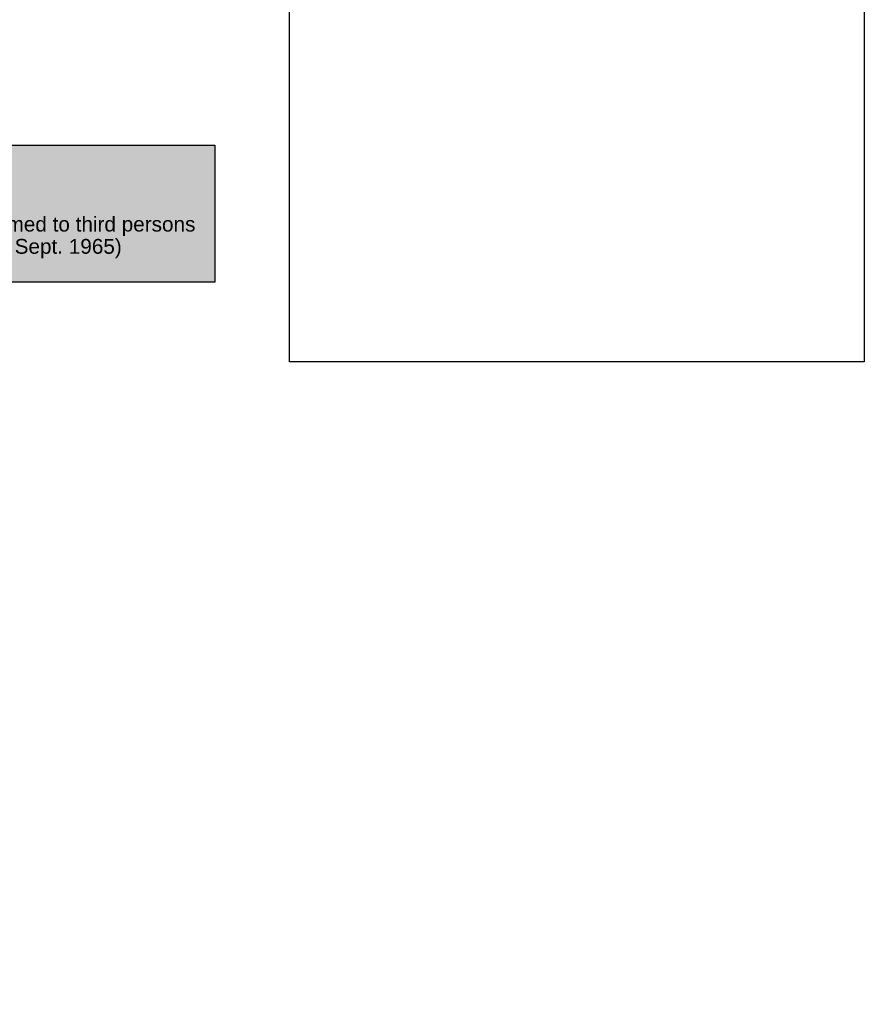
# Paper-space layout 'Invenitec-A4' of a CAD drawing. Header units: millimetres. Extents: x 1 to 296, y -85 to 208.
# Tile 6 of 10: x 182 to 296, y -85 to 48. Entities that reach past the tile are written whole.
import ezdxf
from ezdxf.entities.mleader import LeaderData, LeaderLine
from ezdxf.math import Vec2, Vec3

# ---------------------------------------------------------------- set-up
doc = ezdxf.new("R2010")
doc.units = ezdxf.units.MM
doc.layers.add('Default', color=7, linetype='Continuous')
picture_1 = doc.add_image_def('image1.jpg', size_in_pixel=(1363, 928))

# ---------------------------------------------------------------- blocks, each defined once
blk = doc.blocks.new('_Dot')
at = {"color": 0, "linetype": 'ByBlock', "lineweight": -2}
blk.add_line((-0.5, 0), (-1, 0), dxfattribs=at)
at = {"color": 0, "linetype": 'ByBlock', "const_width": 0.5}
blk.add_lwpolyline([(-0.25, 0, 1), (0.25, 0, 1)], format="xyb", close=True, dxfattribs=at)
blk = doc.blocks.new('Block1')
at = {"layer": 'Default', "linetype": 'Continuous'}
blk.add_hatch(color=7, dxfattribs=at).paths.add_polyline_path([(207.88, 0), (0, 0), (0, -18.48), (207.88, -18.48)])
at = {"layer": 'Default', "color": 7, "linetype": 'Continuous'}
for p, q in [((0, 0), (207.88, 0)), ((207.88, 0), (207.88, -18.48)), ((207.88, -18.48), (0, -18.48))]:
    blk.add_line(p, q, dxfattribs=at)
image = blk.add_image(picture_1, insert=(217.94, -29.22), size_in_units=(77.52, 52.78))
image.dxf.flags = 7
ml = blk.add_multileader_mtext('Standard', dxfattribs=at)
ml.set_content('{\\pxsm0.9;\\fArial|b0||i0||c0|p34;\\W1.;This drawing remains property of rheonics. It may be neither copied nor informed to third persons \\Por competitors without our approval. ( 2 paragraph 1 fig.7 copyright act of 9th Sept. 1965)\\P}', color=256)
ml.set_leader_properties()
ml.set_arrow_properties(name='DOT')
ml.build(insert=Vec2(0, 0))
ml.multileader.update_dxf_attribs({"leader_type": 0, "dogleg_length": 0, "arrow_head_size": 2})
ctx = ml.context
ctx.base_point, ctx.char_height, ctx.arrow_head_size, ctx.landing_gap_size = Vec3(84.7, -10.93), 2, 2, 0.7
ctx.mtext.insert = Vec3(85.4, -9.64)

psp = doc.layouts.new('Invenitec-A4')

# ---------------------------------------------------------------- block references
at = {"layer": 'Default', "color": 7}
psp.add_blockref('Block1', (0.752, 31.01), dxfattribs=at)

doc.saveas('drawing.dxf')
